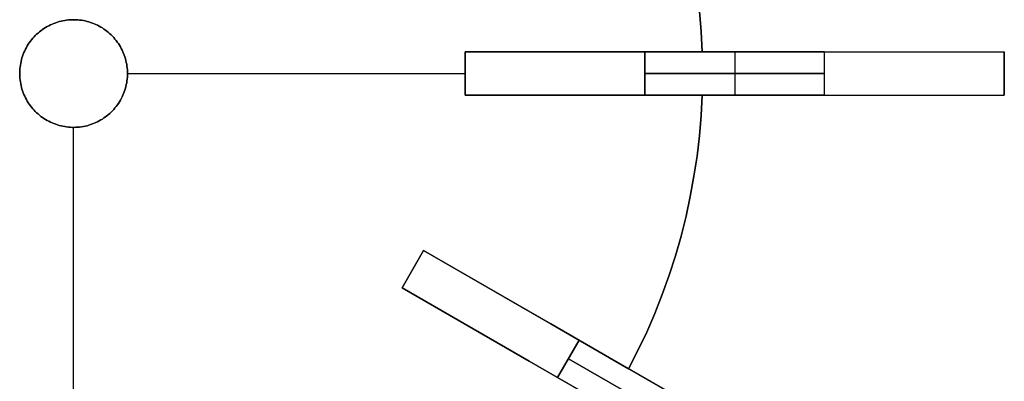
# Model space of a CAD drawing. Header units: millimetres. Extents: x 161 to 3923, y -487 to 1291.
# Tile 38 of 40: x 3649 to 3923, y 946 to 1047. Entities that reach past the tile are written whole.
import ezdxf

# ---------------------------------------------------------------- set-up
doc = ezdxf.new("R2010")
doc.units = ezdxf.units.MM
doc.layers.add('Predeterminada', color=7, linetype='Continuous')

msp = doc.modelspace()

# ---------------------------------------------------------------- linework, layer by layer
at = {"layer": 'Predeterminada', "color": 254, "true_color": 0xf3e5b7}
for points in [[(3818.54, 1114.24), (3821.13, 1109.18), (3823.56, 1104.03), (3825.82, 1098.81), (3827.9, 1093.52), (3829.81, 1088.17), (3831.55, 1082.75), (3833.11, 1077.28), (3834.5, 1071.77), (3835.7, 1066.21), (3836.72, 1060.61), (3837.56, 1054.99), (3838.21, 1049.34), (3838.69, 1043.67), (3838.97, 1037.99)], [(3838.97, 1037.99), (3838.69, 1043.67), (3838.21, 1049.34), (3837.56, 1054.99), (3836.72, 1060.61), (3835.7, 1066.21), (3834.5, 1071.77), (3833.11, 1077.28), (3831.55, 1082.75), (3829.81, 1088.17), (3827.9, 1093.52), (3825.82, 1098.81), (3823.56, 1104.03), (3821.13, 1109.18), (3818.54, 1114.24)], [(3818.54, 1114.24), (3821.13, 1109.18), (3823.56, 1104.03), (3825.82, 1098.81), (3827.9, 1093.52), (3829.81, 1088.17), (3831.55, 1082.75), (3833.11, 1077.28), (3834.5, 1071.77), (3835.7, 1066.21), (3836.72, 1060.61), (3837.56, 1054.99), (3838.21, 1049.34), (3838.69, 1043.67), (3838.97, 1037.99)], [(3773.08, 1037.99), (3773.08, 1025.99)], [(3773.08, 1025.99), (3773.08, 1037.99)], [(3773.08, 1037.99), (3773.08, 1025.99)], [(3773.08, 1037.99), (3773.08, 1025.99)], [(3813.96, 1037.99), (3773.08, 1037.99)], [(3773.08, 1037.99), (3813.96, 1037.99)], [(3773.08, 1037.99), (3773.08, 1025.99)], [(3773.08, 1037.99), (3773.08, 1025.99)], [(3773.08, 1037.99), (3923.08, 1037.99)], [(3838.97, 1037.99), (3813.96, 1037.99)], [(3813.96, 1037.99), (3838.97, 1037.99)], [(3873.08, 1037.99), (3823.08, 1037.99)], [(3823.08, 1037.99), (3873.08, 1037.99)], [(3823.08, 1037.99), (3823.08, 1025.99)], [(3823.08, 1025.99), (3823.08, 1037.99)], [(3848.08, 1037.99), (3848.08, 1025.99)], [(3848.08, 1037.99), (3848.08, 1025.99)], [(3873.08, 1025.99), (3873.08, 1037.99)], [(3873.08, 1025.99), (3873.08, 1037.99)], [(3923.08, 1025.99), (3923.08, 1037.99)], [(3923.08, 1025.99), (3923.08, 1037.99)], [(3923.08, 1037.99), (3923.08, 1025.99)], [(3679.08, 1031.99), (3773.08, 1031.99)], [(3679.08, 1031.99), (3773.08, 1031.99)], [(3873.08, 1031.99), (3823.08, 1031.99)], [(3823.08, 1031.99), (3873.08, 1031.99)], [(3773.08, 1025.99), (3813.96, 1025.99)], [(3813.96, 1025.99), (3773.08, 1025.99)], [(3773.08, 1025.99), (3923.08, 1025.99)], [(3813.96, 1025.99), (3838.97, 1025.99)], [(3838.97, 1025.99), (3813.96, 1025.99)], [(3838.97, 1025.99), (3838.69, 1020.31), (3838.21, 1014.64), (3837.56, 1008.99), (3836.72, 1003.37), (3835.7, 997.77), (3834.5, 992.21), (3833.11, 986.7), (3831.55, 981.23), (3829.81, 975.81), (3827.9, 970.46), (3825.82, 965.16), (3823.56, 959.94), (3821.13, 954.8), (3818.54, 949.74)], [(3818.54, 949.74), (3821.13, 954.8), (3823.56, 959.94), (3825.82, 965.16), (3827.9, 970.46), (3829.81, 975.81), (3831.55, 981.23), (3833.11, 986.7), (3834.5, 992.21), (3835.7, 997.77), (3836.72, 1003.37), (3837.56, 1008.99), (3838.21, 1014.64), (3838.69, 1020.31), (3838.97, 1025.99)], [(3838.97, 1025.99), (3838.69, 1020.31), (3838.21, 1014.64), (3837.56, 1008.99), (3836.72, 1003.37), (3835.7, 997.77), (3834.5, 992.21), (3833.11, 986.7), (3831.55, 981.23), (3829.81, 975.81), (3827.9, 970.46), (3825.82, 965.16), (3823.56, 959.94), (3821.13, 954.8), (3818.54, 949.74)], [(3823.08, 1025.99), (3873.08, 1025.99)], [(3873.08, 1025.99), (3823.08, 1025.99)], [(3664.08, 922.99), (3664.08, 1016.99)], [(3664.08, 922.99), (3664.08, 1016.99)], [(3761.47, 982.69), (3755.47, 972.29)], [(3761.47, 982.69), (3755.47, 972.29)], [(3761.47, 982.69), (3755.47, 972.29)], [(3755.47, 972.29), (3761.47, 982.69)], [(3761.47, 982.69), (3755.47, 972.29)], [(3761.47, 982.69), (3755.47, 972.29)], [(3796.88, 962.25), (3761.47, 982.69)], [(3761.47, 982.69), (3796.88, 962.25)], [(3761.47, 982.69), (3891.38, 907.69)], [(3755.47, 972.29), (3790.88, 951.85)], [(3790.88, 951.85), (3755.47, 972.29)], [(3755.47, 972.29), (3885.38, 897.29)], [(3818.54, 949.74), (3796.88, 962.25)], [(3796.88, 962.25), (3818.54, 949.74)], [(3804.77, 957.69), (3798.77, 947.29)], [(3798.77, 947.29), (3804.77, 957.69)], [(3848.08, 932.69), (3804.77, 957.69)], [(3804.77, 957.69), (3848.08, 932.69)], [(3790.88, 951.85), (3812.54, 939.34)], [(3812.54, 939.34), (3790.88, 951.85)], [(3845.08, 927.49), (3801.77, 952.49)], [(3801.77, 952.49), (3845.08, 927.49)], [(3798.77, 947.29), (3842.08, 922.29)], [(3842.08, 922.29), (3798.77, 947.29)]]:
    msp.add_lwpolyline(points, dxfattribs=at)
for points in [[(3679.08, 1031.99), (3679.07, 1032.51), (3679.04, 1033.03), (3678.99, 1033.55), (3678.93, 1034.07), (3678.85, 1034.58), (3678.75, 1035.09), (3678.64, 1035.6), (3678.5, 1036.1), (3678.35, 1036.6), (3678.18, 1037.09), (3678, 1037.58), (3677.79, 1038.06), (3677.57, 1038.53), (3677.34, 1039), (3677.09, 1039.45), (3676.82, 1039.9), (3676.54, 1040.34), (3676.24, 1040.76), (3675.93, 1041.18), (3675.6, 1041.59), (3675.26, 1041.98), (3674.91, 1042.36), (3674.54, 1042.73), (3674.16, 1043.09), (3673.77, 1043.43), (3673.37, 1043.76), (3672.96, 1044.08), (3672.53, 1044.38), (3672.1, 1044.67), (3671.65, 1044.94), (3671.2, 1045.19), (3670.73, 1045.43), (3670.26, 1045.65), (3669.79, 1045.86), (3669.3, 1046.05), (3668.81, 1046.22), (3668.31, 1046.38), (3667.81, 1046.52), (3667.31, 1046.64), (3666.79, 1046.74), (3666.28, 1046.83), (3665.76, 1046.89), (3665.25, 1046.94), (3664.73, 1046.98), (3664.21, 1046.99), (3663.69, 1046.98), (3663.17, 1046.96), (3662.65, 1046.92), (3662.13, 1046.86), (3661.61, 1046.79), (3661.1, 1046.69), (3660.59, 1046.58), (3660.09, 1046.45), (3659.59, 1046.3), (3659.1, 1046.14), (3658.61, 1045.96), (3658.13, 1045.76), (3657.65, 1045.54), (3657.19, 1045.31), (3656.73, 1045.07), (3656.28, 1044.8), (3655.84, 1044.52), (3655.41, 1044.23), (3654.99, 1043.92), (3654.58, 1043.6), (3654.18, 1043.26), (3653.8, 1042.91), (3653.42, 1042.55), (3653.06, 1042.17), (3652.72, 1041.79), (3652.38, 1041.39), (3652.06, 1040.97), (3651.76, 1040.55), (3651.47, 1040.12), (3651.2, 1039.68), (3650.94, 1039.22), (3650.69, 1038.76), (3650.47, 1038.3), (3650.26, 1037.82), (3650.06, 1037.34), (3649.88, 1036.85), (3649.72, 1036.35), (3649.58, 1035.85), (3649.46, 1035.35), (3649.35, 1034.84), (3649.26, 1034.32), (3649.19, 1033.81), (3649.13, 1033.29), (3649.1, 1032.77), (3649.08, 1032.25), (3649.08, 1031.73), (3649.1, 1031.21), (3649.13, 1030.69), (3649.19, 1030.17), (3649.26, 1029.66), (3649.35, 1029.14), (3649.46, 1028.63), (3649.58, 1028.13), (3649.72, 1027.63), (3649.88, 1027.13), (3650.06, 1026.64), (3650.26, 1026.16), (3650.47, 1025.68), (3650.69, 1025.21), (3650.94, 1024.75), (3651.2, 1024.3), (3651.47, 1023.86), (3651.76, 1023.43), (3652.06, 1023), (3652.38, 1022.59), (3652.72, 1022.19), (3653.06, 1021.8), (3653.42, 1021.43), (3653.8, 1021.07), (3654.18, 1020.72), (3654.58, 1020.38), (3654.99, 1020.06), (3655.41, 1019.75), (3655.84, 1019.45), (3656.28, 1019.18), (3656.73, 1018.91), (3657.19, 1018.67), (3657.65, 1018.43), (3658.13, 1018.22), (3658.61, 1018.02), (3659.1, 1017.84), (3659.59, 1017.68), (3660.09, 1017.53), (3660.59, 1017.4), (3661.1, 1017.29), (3661.61, 1017.19), (3662.13, 1017.12), (3662.65, 1017.06), (3663.17, 1017.02), (3663.69, 1016.99), (3664.21, 1016.99), (3664.73, 1017), (3665.25, 1017.03), (3665.76, 1017.08), (3666.28, 1017.15), (3666.79, 1017.24), (3667.31, 1017.34), (3667.81, 1017.46), (3668.31, 1017.6), (3668.81, 1017.76), (3669.3, 1017.93), (3669.79, 1018.12), (3670.26, 1018.33), (3670.73, 1018.55), (3671.2, 1018.79), (3671.65, 1019.04), (3672.1, 1019.31), (3672.53, 1019.6), (3672.96, 1019.9), (3673.37, 1020.22), (3673.77, 1020.55), (3674.16, 1020.89), (3674.54, 1021.25), (3674.91, 1021.62), (3675.26, 1022), (3675.6, 1022.39), (3675.93, 1022.8), (3676.24, 1023.21), (3676.54, 1023.64), (3676.82, 1024.08), (3677.09, 1024.53), (3677.34, 1024.98), (3677.57, 1025.45), (3677.79, 1025.92), (3678, 1026.4), (3678.18, 1026.89), (3678.35, 1027.38), (3678.5, 1027.88), (3678.64, 1028.38), (3678.75, 1028.89), (3678.85, 1029.4), (3678.93, 1029.91), (3678.99, 1030.43), (3679.04, 1030.95), (3679.07, 1031.47)], [(3679.08, 1031.99), (3679.07, 1031.47), (3679.04, 1030.95), (3678.99, 1030.43), (3678.93, 1029.91), (3678.85, 1029.4), (3678.75, 1028.89), (3678.64, 1028.38), (3678.5, 1027.88), (3678.35, 1027.38), (3678.18, 1026.89), (3678, 1026.4), (3677.79, 1025.92), (3677.57, 1025.45), (3677.34, 1024.98), (3677.09, 1024.53), (3676.82, 1024.08), (3676.54, 1023.64), (3676.24, 1023.21), (3675.93, 1022.8), (3675.6, 1022.39), (3675.26, 1022), (3674.91, 1021.62), (3674.54, 1021.25), (3674.16, 1020.89), (3673.77, 1020.55), (3673.37, 1020.22), (3672.96, 1019.9), (3672.53, 1019.6), (3672.1, 1019.31), (3671.65, 1019.04), (3671.2, 1018.79), (3670.73, 1018.55), (3670.26, 1018.33), (3669.79, 1018.12), (3669.3, 1017.93), (3668.81, 1017.76), (3668.31, 1017.6), (3667.81, 1017.46), (3667.31, 1017.34), (3666.79, 1017.24), (3666.28, 1017.15), (3665.76, 1017.08), (3665.25, 1017.03), (3664.73, 1017), (3664.21, 1016.99), (3663.69, 1016.99), (3663.17, 1017.02), (3662.65, 1017.06), (3662.13, 1017.12), (3661.61, 1017.19), (3661.1, 1017.29), (3660.59, 1017.4), (3660.09, 1017.53), (3659.59, 1017.68), (3659.1, 1017.84), (3658.61, 1018.02), (3658.13, 1018.22), (3657.65, 1018.43), (3657.19, 1018.67), (3656.73, 1018.91), (3656.28, 1019.18), (3655.84, 1019.45), (3655.41, 1019.75), (3654.99, 1020.06), (3654.58, 1020.38), (3654.18, 1020.72), (3653.8, 1021.07), (3653.42, 1021.43), (3653.06, 1021.8), (3652.72, 1022.19), (3652.38, 1022.59), (3652.06, 1023), (3651.76, 1023.43), (3651.47, 1023.86), (3651.2, 1024.3), (3650.94, 1024.75), (3650.69, 1025.21), (3650.47, 1025.68), (3650.26, 1026.16), (3650.06, 1026.64), (3649.88, 1027.13), (3649.72, 1027.63), (3649.58, 1028.13), (3649.46, 1028.63), (3649.35, 1029.14), (3649.26, 1029.66), (3649.19, 1030.17), (3649.13, 1030.69), (3649.1, 1031.21), (3649.08, 1031.73), (3649.08, 1032.25), (3649.1, 1032.77), (3649.13, 1033.29), (3649.19, 1033.81), (3649.26, 1034.32), (3649.35, 1034.84), (3649.46, 1035.35), (3649.58, 1035.85), (3649.72, 1036.35), (3649.88, 1036.85), (3650.06, 1037.34), (3650.26, 1037.82), (3650.47, 1038.3), (3650.69, 1038.76), (3650.94, 1039.22), (3651.2, 1039.68), (3651.47, 1040.12), (3651.76, 1040.55), (3652.06, 1040.97), (3652.38, 1041.39), (3652.72, 1041.79), (3653.06, 1042.17), (3653.42, 1042.55), (3653.8, 1042.91), (3654.18, 1043.26), (3654.58, 1043.6), (3654.99, 1043.92), (3655.41, 1044.23), (3655.84, 1044.52), (3656.28, 1044.8), (3656.73, 1045.07), (3657.19, 1045.31), (3657.65, 1045.54), (3658.13, 1045.76), (3658.61, 1045.96), (3659.1, 1046.14), (3659.59, 1046.3), (3660.09, 1046.45), (3660.59, 1046.58), (3661.1, 1046.69), (3661.61, 1046.79), (3662.13, 1046.86), (3662.65, 1046.92), (3663.17, 1046.96), (3663.69, 1046.98), (3664.21, 1046.99), (3664.73, 1046.98), (3665.25, 1046.94), (3665.76, 1046.89), (3666.28, 1046.83), (3666.79, 1046.74), (3667.31, 1046.64), (3667.81, 1046.52), (3668.31, 1046.38), (3668.81, 1046.22), (3669.3, 1046.05), (3669.79, 1045.86), (3670.26, 1045.65), (3670.73, 1045.43), (3671.2, 1045.19), (3671.65, 1044.94), (3672.1, 1044.67), (3672.53, 1044.38), (3672.96, 1044.08), (3673.37, 1043.76), (3673.77, 1043.43), (3674.16, 1043.09), (3674.54, 1042.73), (3674.91, 1042.36), (3675.26, 1041.98), (3675.6, 1041.59), (3675.93, 1041.18), (3676.24, 1040.76), (3676.54, 1040.34), (3676.82, 1039.9), (3677.09, 1039.45), (3677.34, 1039), (3677.57, 1038.53), (3677.79, 1038.06), (3678, 1037.58), (3678.18, 1037.09), (3678.35, 1036.6), (3678.5, 1036.1), (3678.64, 1035.6), (3678.75, 1035.09), (3678.85, 1034.58), (3678.93, 1034.07), (3678.99, 1033.55), (3679.04, 1033.03), (3679.07, 1032.51)], [(3679.08, 1031.99), (3679.07, 1031.47), (3679.04, 1030.95), (3678.99, 1030.43), (3678.93, 1029.91), (3678.85, 1029.4), (3678.75, 1028.89), (3678.64, 1028.38), (3678.5, 1027.88), (3678.35, 1027.38), (3678.18, 1026.89), (3678, 1026.4), (3677.79, 1025.92), (3677.57, 1025.45), (3677.34, 1024.98), (3677.09, 1024.53), (3676.82, 1024.08), (3676.54, 1023.64), (3676.24, 1023.21), (3675.93, 1022.8), (3675.6, 1022.39), (3675.26, 1022), (3674.91, 1021.62), (3674.54, 1021.25), (3674.16, 1020.89), (3673.77, 1020.55), (3673.37, 1020.22), (3672.96, 1019.9), (3672.53, 1019.6), (3672.1, 1019.31), (3671.65, 1019.04), (3671.2, 1018.79), (3670.73, 1018.55), (3670.26, 1018.33), (3669.79, 1018.12), (3669.3, 1017.93), (3668.81, 1017.76), (3668.31, 1017.6), (3667.81, 1017.46), (3667.31, 1017.34), (3666.79, 1017.24), (3666.28, 1017.15), (3665.76, 1017.08), (3665.25, 1017.03), (3664.73, 1017), (3664.21, 1016.99), (3663.69, 1016.99), (3663.17, 1017.02), (3662.65, 1017.06), (3662.13, 1017.12), (3661.61, 1017.19), (3661.1, 1017.29), (3660.59, 1017.4), (3660.09, 1017.53), (3659.59, 1017.68), (3659.1, 1017.84), (3658.61, 1018.02), (3658.13, 1018.22), (3657.65, 1018.43), (3657.19, 1018.67), (3656.73, 1018.91), (3656.28, 1019.18), (3655.84, 1019.45), (3655.41, 1019.75), (3654.99, 1020.06), (3654.58, 1020.38), (3654.18, 1020.72), (3653.8, 1021.07), (3653.42, 1021.43), (3653.06, 1021.8), (3652.72, 1022.19), (3652.38, 1022.59), (3652.06, 1023), (3651.76, 1023.43), (3651.47, 1023.86), (3651.2, 1024.3), (3650.94, 1024.75), (3650.69, 1025.21), (3650.47, 1025.68), (3650.26, 1026.16), (3650.06, 1026.64), (3649.88, 1027.13), (3649.72, 1027.63), (3649.58, 1028.13), (3649.46, 1028.63), (3649.35, 1029.14), (3649.26, 1029.66), (3649.19, 1030.17), (3649.13, 1030.69), (3649.1, 1031.21), (3649.08, 1031.73), (3649.08, 1032.25), (3649.1, 1032.77), (3649.13, 1033.29), (3649.19, 1033.81), (3649.26, 1034.32), (3649.35, 1034.84), (3649.46, 1035.35), (3649.58, 1035.85), (3649.72, 1036.35), (3649.88, 1036.85), (3650.06, 1037.34), (3650.26, 1037.82), (3650.47, 1038.3), (3650.69, 1038.76), (3650.94, 1039.22), (3651.2, 1039.68), (3651.47, 1040.12), (3651.76, 1040.55), (3652.06, 1040.97), (3652.38, 1041.39), (3652.72, 1041.79), (3653.06, 1042.17), (3653.42, 1042.55), (3653.8, 1042.91), (3654.18, 1043.26), (3654.58, 1043.6), (3654.99, 1043.92), (3655.41, 1044.23), (3655.84, 1044.52), (3656.28, 1044.8), (3656.73, 1045.07), (3657.19, 1045.31), (3657.65, 1045.54), (3658.13, 1045.76), (3658.61, 1045.96), (3659.1, 1046.14), (3659.59, 1046.3), (3660.09, 1046.45), (3660.59, 1046.58), (3661.1, 1046.69), (3661.61, 1046.79), (3662.13, 1046.86), (3662.65, 1046.92), (3663.17, 1046.96), (3663.69, 1046.98), (3664.21, 1046.99), (3664.73, 1046.98), (3665.25, 1046.94), (3665.76, 1046.89), (3666.28, 1046.83), (3666.79, 1046.74), (3667.31, 1046.64), (3667.81, 1046.52), (3668.31, 1046.38), (3668.81, 1046.22), (3669.3, 1046.05), (3669.79, 1045.86), (3670.26, 1045.65), (3670.73, 1045.43), (3671.2, 1045.19), (3671.65, 1044.94), (3672.1, 1044.67), (3672.53, 1044.38), (3672.96, 1044.08), (3673.37, 1043.76), (3673.77, 1043.43), (3674.16, 1043.09), (3674.54, 1042.73), (3674.91, 1042.36), (3675.26, 1041.98), (3675.6, 1041.59), (3675.93, 1041.18), (3676.24, 1040.76), (3676.54, 1040.34), (3676.82, 1039.9), (3677.09, 1039.45), (3677.34, 1039), (3677.57, 1038.53), (3677.79, 1038.06), (3678, 1037.58), (3678.18, 1037.09), (3678.35, 1036.6), (3678.5, 1036.1), (3678.64, 1035.6), (3678.75, 1035.09), (3678.85, 1034.58), (3678.93, 1034.07), (3678.99, 1033.55), (3679.04, 1033.03), (3679.07, 1032.51)]]:
    msp.add_lwpolyline(points, close=True, dxfattribs=at)
at = {"layer": 'Predeterminada', "color": 254, "true_color": 0xf3e5b7, "extrusion": (1, 0, 0)}
for points in [[(1037.99, 247.78), (1037.99, -30.22)], [(1037.99, 319.78), (1037.99, 259.78)], [(1037.99, 247.78), (1037.99, 259.78)], [(1037.99, -80.22), (1037.99, 369.78)], [(1037.99, -30.22), (1037.99, 319.78)], [(1031.99, 259.78), (1031.99, 247.78)], [(1031.99, 247.78), (1031.99, -30.22)], [(1031.99, 319.78), (1031.99, 259.78)], [(1031.99, -30.22), (1031.99, 319.78)], [(1025.99, 247.78), (1025.99, -30.22)], [(1025.99, 319.78), (1025.99, 259.78)], [(1025.99, 247.78), (1025.99, 259.78)], [(1025.99, -80.22), (1025.99, 369.78)], [(1025.99, -30.22), (1025.99, 319.78)], [(1016.99, 259.78), (1016.99, 247.78)], [(982.69, 247.78), (982.69, -5.22)], [(982.69, 344.78), (982.69, 259.78)], [(977.49, 247.78), (977.49, -5.22)], [(977.49, 344.78), (977.49, 259.78)], [(972.29, 247.78), (972.29, -5.22)], [(972.29, 344.78), (972.29, 259.78)], [(949.74, 247.78), (949.74, 259.78)]]:
    msp.add_lwpolyline(points, dxfattribs=at)
at = {"layer": 'Predeterminada', "color": 254, "true_color": 0xf3e5b7, "extrusion": (0, 1, 0)}
for points in [[(-3773.08, -30.22), (-3773.11, -31.93), (-3773.19, -33.63), (-3773.34, -35.33), (-3773.54, -37.03), (-3773.8, -38.72), (-3774.12, -40.39), (-3774.5, -42.06), (-3774.93, -43.71), (-3775.42, -45.35), (-3775.96, -46.97), (-3776.56, -48.56), (-3777.22, -50.14), (-3777.92, -51.7), (-3778.68, -53.22), (-3779.49, -54.73), (-3780.36, -56.2), (-3781.27, -57.64), (-3782.23, -59.06), (-3783.24, -60.43), (-3784.29, -61.78), (-3785.39, -63.08), (-3786.53, -64.35), (-3787.72, -65.58), (-3788.95, -66.76), (-3790.22, -67.91), (-3791.52, -69.01), (-3792.86, -70.06), (-3794.24, -71.07), (-3795.65, -72.03), (-3797.1, -72.94), (-3798.57, -73.8), (-3800.07, -74.62), (-3801.6, -75.38), (-3803.16, -76.08), (-3804.73, -76.74), (-3806.33, -77.33), (-3807.95, -77.88), (-3809.59, -78.37), (-3811.24, -78.8), (-3812.9, -79.18), (-3814.58, -79.49), (-3816.27, -79.76), (-3817.96, -79.96), (-3819.66, -80.11), (-3821.37, -80.19), (-3823.08, -80.22)], [(-3823.08, 369.78), (-3821.37, 369.75), (-3819.66, 369.66), (-3817.96, 369.52), (-3816.27, 369.31), (-3814.58, 369.05), (-3812.9, 368.73), (-3811.24, 368.36), (-3809.59, 367.92), (-3807.95, 367.44), (-3806.33, 366.89), (-3804.73, 366.29), (-3803.16, 365.64), (-3801.6, 364.93), (-3800.07, 364.17), (-3798.57, 363.36), (-3797.1, 362.5), (-3795.65, 361.59), (-3794.24, 360.63), (-3792.86, 359.62), (-3791.52, 358.56), (-3790.22, 357.46), (-3788.95, 356.32), (-3787.72, 355.13), (-3786.53, 353.91), (-3785.39, 352.64), (-3784.29, 351.33), (-3783.24, 349.99), (-3782.23, 348.61), (-3781.27, 347.2), (-3780.36, 345.76), (-3779.49, 344.28), (-3778.68, 342.78), (-3777.92, 341.25), (-3777.22, 339.7), (-3776.56, 338.12), (-3775.96, 336.52), (-3775.42, 334.9), (-3774.93, 333.27), (-3774.5, 331.62), (-3774.12, 329.95), (-3773.8, 328.27), (-3773.54, 326.59), (-3773.34, 324.89), (-3773.19, 323.19), (-3773.11, 321.49), (-3773.08, 319.78)], [(-3923.08, 319.78), (-3923.05, 321.49), (-3922.96, 323.19), (-3922.81, 324.89), (-3922.61, 326.59), (-3922.35, 328.27), (-3922.03, 329.95), (-3921.65, 331.62), (-3921.22, 333.27), (-3920.73, 334.9), (-3920.19, 336.52), (-3919.59, 338.12), (-3918.94, 339.7), (-3918.23, 341.25), (-3917.47, 342.78), (-3916.66, 344.28), (-3915.8, 345.76), (-3914.89, 347.2), (-3913.92, 348.61), (-3912.92, 349.99), (-3911.86, 351.33), (-3910.76, 352.64), (-3909.62, 353.91), (-3908.43, 355.13), (-3907.2, 356.32), (-3905.94, 357.46), (-3904.63, 358.56), (-3903.29, 359.62), (-3901.91, 360.63), (-3900.5, 361.59), (-3899.06, 362.5), (-3897.58, 363.36), (-3896.08, 364.17), (-3894.55, 364.93), (-3893, 365.64), (-3891.42, 366.29), (-3889.82, 366.89), (-3888.2, 367.44), (-3886.57, 367.92), (-3884.91, 368.36), (-3883.25, 368.73), (-3881.57, 369.05), (-3879.88, 369.31), (-3878.19, 369.52), (-3876.49, 369.66), (-3874.78, 369.75), (-3873.08, 369.78)], [(-3873.08, -80.22), (-3874.78, -80.19), (-3876.49, -80.11), (-3878.19, -79.96), (-3879.88, -79.76), (-3881.57, -79.49), (-3883.25, -79.18), (-3884.91, -78.8), (-3886.57, -78.37), (-3888.2, -77.88), (-3889.82, -77.33), (-3891.42, -76.74), (-3893, -76.08), (-3894.55, -75.38), (-3896.08, -74.62), (-3897.58, -73.8), (-3899.06, -72.94), (-3900.5, -72.03), (-3901.91, -71.07), (-3903.29, -70.06), (-3904.63, -69.01), (-3905.94, -67.91), (-3907.2, -66.76), (-3908.43, -65.58), (-3909.62, -64.35), (-3910.76, -63.08), (-3911.86, -61.78), (-3912.92, -60.43), (-3913.92, -59.06), (-3914.89, -57.64), (-3915.8, -56.2), (-3916.66, -54.73), (-3917.47, -53.22), (-3918.23, -51.7), (-3918.94, -50.14), (-3919.59, -48.56), (-3920.19, -46.97), (-3920.73, -45.35), (-3921.22, -43.71), (-3921.65, -42.06), (-3922.03, -40.39), (-3922.35, -38.72), (-3922.61, -37.03), (-3922.81, -35.33), (-3922.96, -33.63), (-3923.05, -31.93), (-3923.08, -30.22)], [(-3773.08, -30.22), (-3773.11, -31.93), (-3773.19, -33.63), (-3773.34, -35.33), (-3773.54, -37.03), (-3773.8, -38.72), (-3774.12, -40.39), (-3774.5, -42.06), (-3774.93, -43.71), (-3775.42, -45.35), (-3775.96, -46.97), (-3776.56, -48.56), (-3777.22, -50.14), (-3777.92, -51.7), (-3778.68, -53.22), (-3779.49, -54.73), (-3780.36, -56.2), (-3781.27, -57.64), (-3782.23, -59.06), (-3783.24, -60.43), (-3784.29, -61.78), (-3785.39, -63.08), (-3786.53, -64.35), (-3787.72, -65.58), (-3788.95, -66.76), (-3790.22, -67.91), (-3791.52, -69.01), (-3792.86, -70.06), (-3794.24, -71.07), (-3795.65, -72.03), (-3797.1, -72.94), (-3798.57, -73.8), (-3800.07, -74.62), (-3801.6, -75.38), (-3803.16, -76.08), (-3804.73, -76.74), (-3806.33, -77.33), (-3807.95, -77.88), (-3809.59, -78.37), (-3811.24, -78.8), (-3812.9, -79.18), (-3814.58, -79.49), (-3816.27, -79.76), (-3817.96, -79.96), (-3819.66, -80.11), (-3821.37, -80.19), (-3823.08, -80.22)], [(-3823.08, 369.78), (-3821.37, 369.75), (-3819.66, 369.66), (-3817.96, 369.52), (-3816.27, 369.31), (-3814.58, 369.05), (-3812.9, 368.73), (-3811.24, 368.36), (-3809.59, 367.92), (-3807.95, 367.44), (-3806.33, 366.89), (-3804.73, 366.29), (-3803.16, 365.64), (-3801.6, 364.93), (-3800.07, 364.17), (-3798.57, 363.36), (-3797.1, 362.5), (-3795.65, 361.59), (-3794.24, 360.63), (-3792.86, 359.62), (-3791.52, 358.56), (-3790.22, 357.46), (-3788.95, 356.32), (-3787.72, 355.13), (-3786.53, 353.91), (-3785.39, 352.64), (-3784.29, 351.33), (-3783.24, 349.99), (-3782.23, 348.61), (-3781.27, 347.2), (-3780.36, 345.76), (-3779.49, 344.28), (-3778.68, 342.78), (-3777.92, 341.25), (-3777.22, 339.7), (-3776.56, 338.12), (-3775.96, 336.52), (-3775.42, 334.9), (-3774.93, 333.27), (-3774.5, 331.62), (-3774.12, 329.95), (-3773.8, 328.27), (-3773.54, 326.59), (-3773.34, 324.89), (-3773.19, 323.19), (-3773.11, 321.49), (-3773.08, 319.78)], [(-3923.08, 319.78), (-3923.05, 321.49), (-3922.96, 323.19), (-3922.81, 324.89), (-3922.61, 326.59), (-3922.35, 328.27), (-3922.03, 329.95), (-3921.65, 331.62), (-3921.22, 333.27), (-3920.73, 334.9), (-3920.19, 336.52), (-3919.59, 338.12), (-3918.94, 339.7), (-3918.23, 341.25), (-3917.47, 342.78), (-3916.66, 344.28), (-3915.8, 345.76), (-3914.89, 347.2), (-3913.92, 348.61), (-3912.92, 349.99), (-3911.86, 351.33), (-3910.76, 352.64), (-3909.62, 353.91), (-3908.43, 355.13), (-3907.2, 356.32), (-3905.94, 357.46), (-3904.63, 358.56), (-3903.29, 359.62), (-3901.91, 360.63), (-3900.5, 361.59), (-3899.06, 362.5), (-3897.58, 363.36), (-3896.08, 364.17), (-3894.55, 364.93), (-3893, 365.64), (-3891.42, 366.29), (-3889.82, 366.89), (-3888.2, 367.44), (-3886.57, 367.92), (-3884.91, 368.36), (-3883.25, 368.73), (-3881.57, 369.05), (-3879.88, 369.31), (-3878.19, 369.52), (-3876.49, 369.66), (-3874.78, 369.75), (-3873.08, 369.78)], [(-3873.08, -80.22), (-3874.78, -80.19), (-3876.49, -80.11), (-3878.19, -79.96), (-3879.88, -79.76), (-3881.57, -79.49), (-3883.25, -79.18), (-3884.91, -78.8), (-3886.57, -78.37), (-3888.2, -77.88), (-3889.82, -77.33), (-3891.42, -76.74), (-3893, -76.08), (-3894.55, -75.38), (-3896.08, -74.62), (-3897.58, -73.8), (-3899.06, -72.94), (-3900.5, -72.03), (-3901.91, -71.07), (-3903.29, -70.06), (-3904.63, -69.01), (-3905.94, -67.91), (-3907.2, -66.76), (-3908.43, -65.58), (-3909.62, -64.35), (-3910.76, -63.08), (-3911.86, -61.78), (-3912.92, -60.43), (-3913.92, -59.06), (-3914.89, -57.64), (-3915.8, -56.2), (-3916.66, -54.73), (-3917.47, -53.22), (-3918.23, -51.7), (-3918.94, -50.14), (-3919.59, -48.56), (-3920.19, -46.97), (-3920.73, -45.35), (-3921.22, -43.71), (-3921.65, -42.06), (-3922.03, -40.39), (-3922.35, -38.72), (-3922.61, -37.03), (-3922.81, -35.33), (-3922.96, -33.63), (-3923.05, -31.93), (-3923.08, -30.22)], [(-3773.08, -30.22), (-3773.11, -31.93), (-3773.19, -33.63), (-3773.34, -35.33), (-3773.54, -37.03), (-3773.8, -38.72), (-3774.12, -40.39), (-3774.5, -42.06), (-3774.93, -43.71), (-3775.42, -45.35), (-3775.96, -46.97), (-3776.56, -48.56), (-3777.22, -50.14), (-3777.92, -51.7), (-3778.68, -53.22), (-3779.49, -54.73), (-3780.36, -56.2), (-3781.27, -57.64), (-3782.23, -59.06), (-3783.24, -60.43), (-3784.29, -61.78), (-3785.39, -63.08), (-3786.53, -64.35), (-3787.72, -65.58), (-3788.95, -66.76), (-3790.22, -67.91), (-3791.52, -69.01), (-3792.86, -70.06), (-3794.24, -71.07), (-3795.65, -72.03), (-3797.1, -72.94), (-3798.57, -73.8), (-3800.07, -74.62), (-3801.6, -75.38), (-3803.16, -76.08), (-3804.73, -76.74), (-3806.33, -77.33), (-3807.95, -77.88), (-3809.59, -78.37), (-3811.24, -78.8), (-3812.9, -79.18), (-3814.58, -79.49), (-3816.27, -79.76), (-3817.96, -79.96), (-3819.66, -80.11), (-3821.37, -80.19), (-3823.08, -80.22)], [(-3823.08, 369.78), (-3821.37, 369.75), (-3819.66, 369.66), (-3817.96, 369.52), (-3816.27, 369.31), (-3814.58, 369.05), (-3812.9, 368.73), (-3811.24, 368.36), (-3809.59, 367.92), (-3807.95, 367.44), (-3806.33, 366.89), (-3804.73, 366.29), (-3803.16, 365.64), (-3801.6, 364.93), (-3800.07, 364.17), (-3798.57, 363.36), (-3797.1, 362.5), (-3795.65, 361.59), (-3794.24, 360.63), (-3792.86, 359.62), (-3791.52, 358.56), (-3790.22, 357.46), (-3788.95, 356.32), (-3787.72, 355.13), (-3786.53, 353.91), (-3785.39, 352.64), (-3784.29, 351.33), (-3783.24, 349.99), (-3782.23, 348.61), (-3781.27, 347.2), (-3780.36, 345.76), (-3779.49, 344.28), (-3778.68, 342.78), (-3777.92, 341.25), (-3777.22, 339.7), (-3776.56, 338.12), (-3775.96, 336.52), (-3775.42, 334.9), (-3774.93, 333.27), (-3774.5, 331.62), (-3774.12, 329.95), (-3773.8, 328.27), (-3773.54, 326.59), (-3773.34, 324.89), (-3773.19, 323.19), (-3773.11, 321.49), (-3773.08, 319.78)], [(-3923.08, 319.78), (-3923.05, 321.49), (-3922.96, 323.19), (-3922.81, 324.89), (-3922.61, 326.59), (-3922.35, 328.27), (-3922.03, 329.95), (-3921.65, 331.62), (-3921.22, 333.27), (-3920.73, 334.9), (-3920.19, 336.52), (-3919.59, 338.12), (-3918.94, 339.7), (-3918.23, 341.25), (-3917.47, 342.78), (-3916.66, 344.28), (-3915.8, 345.76), (-3914.89, 347.2), (-3913.92, 348.61), (-3912.92, 349.99), (-3911.86, 351.33), (-3910.76, 352.64), (-3909.62, 353.91), (-3908.43, 355.13), (-3907.2, 356.32), (-3905.94, 357.46), (-3904.63, 358.56), (-3903.29, 359.62), (-3901.91, 360.63), (-3900.5, 361.59), (-3899.06, 362.5), (-3897.58, 363.36), (-3896.08, 364.17), (-3894.55, 364.93), (-3893, 365.64), (-3891.42, 366.29), (-3889.82, 366.89), (-3888.2, 367.44), (-3886.57, 367.92), (-3884.91, 368.36), (-3883.25, 368.73), (-3881.57, 369.05), (-3879.88, 369.31), (-3878.19, 369.52), (-3876.49, 369.66), (-3874.78, 369.75), (-3873.08, 369.78)], [(-3873.08, -80.22), (-3874.78, -80.19), (-3876.49, -80.11), (-3878.19, -79.96), (-3879.88, -79.76), (-3881.57, -79.49), (-3883.25, -79.18), (-3884.91, -78.8), (-3886.57, -78.37), (-3888.2, -77.88), (-3889.82, -77.33), (-3891.42, -76.74), (-3893, -76.08), (-3894.55, -75.38), (-3896.08, -74.62), (-3897.58, -73.8), (-3899.06, -72.94), (-3900.5, -72.03), (-3901.91, -71.07), (-3903.29, -70.06), (-3904.63, -69.01), (-3905.94, -67.91), (-3907.2, -66.76), (-3908.43, -65.58), (-3909.62, -64.35), (-3910.76, -63.08), (-3911.86, -61.78), (-3912.92, -60.43), (-3913.92, -59.06), (-3914.89, -57.64), (-3915.8, -56.2), (-3916.66, -54.73), (-3917.47, -53.22), (-3918.23, -51.7), (-3918.94, -50.14), (-3919.59, -48.56), (-3920.19, -46.97), (-3920.73, -45.35), (-3921.22, -43.71), (-3921.65, -42.06), (-3922.03, -40.39), (-3922.35, -38.72), (-3922.61, -37.03), (-3922.81, -35.33), (-3922.96, -33.63), (-3923.05, -31.93), (-3923.08, -30.22)]]:
    msp.add_lwpolyline(points, dxfattribs=at)
at = {"layer": 'Predeterminada', "color": 254, "true_color": 0xf3e5b7, "extrusion": (0.5, 0.866025, -2.90682e-14)}
msp.add_lwpolyline([(-2766.19, -5.22), (-2766.22, -6.93), (-2766.31, -8.63), (-2766.45, -10.33), (-2766.65, -12.03), (-2766.92, -13.72), (-2767.23, -15.39), (-2767.61, -17.06), (-2768.04, -18.71), (-2768.53, -20.35), (-2769.08, -21.97), (-2769.67, -23.56), (-2770.33, -25.14), (-2771.03, -26.7), (-2771.79, -28.22), (-2772.61, -29.73), (-2773.47, -31.2), (-2774.38, -32.64), (-2775.34, -34.06), (-2776.35, -35.43), (-2777.4, -36.78), (-2778.5, -38.08), (-2779.65, -39.35), (-2780.83, -40.58), (-2782.06, -41.76), (-2783.33, -42.91), (-2784.63, -44.01), (-2785.98, -45.06), (-2787.35, -46.07), (-2788.77, -47.03), (-2790.21, -47.94), (-2791.68, -48.8), (-2793.19, -49.62), (-2794.71, -50.38), (-2796.27, -51.08), (-2797.85, -51.74), (-2799.44, -52.33), (-2801.06, -52.88), (-2802.7, -53.37), (-2804.35, -53.8), (-2806.02, -54.18), (-2807.69, -54.49), (-2809.38, -54.76), (-2811.08, -54.96), (-2812.78, -55.11), (-2814.48, -55.19), (-2816.19, -55.22)], dxfattribs=at)
at = {"layer": 'Predeterminada', "color": 254, "true_color": 0xf3e5b7, "extrusion": (0.5, 0.866025, 2.37377e-14)}
msp.add_lwpolyline([(-2816.19, 394.78), (-2814.48, 394.75), (-2812.78, 394.66), (-2811.08, 394.52), (-2809.38, 394.31), (-2807.69, 394.05), (-2806.02, 393.73), (-2804.35, 393.36), (-2802.7, 392.92), (-2801.06, 392.44), (-2799.44, 391.89), (-2797.85, 391.29), (-2796.27, 390.64), (-2794.71, 389.93), (-2793.19, 389.17), (-2791.68, 388.36), (-2790.21, 387.5), (-2788.77, 386.59), (-2787.35, 385.63), (-2785.98, 384.62), (-2784.63, 383.56), (-2783.33, 382.46), (-2782.06, 381.32), (-2780.83, 380.13), (-2779.65, 378.91), (-2778.5, 377.64), (-2777.4, 376.33), (-2776.35, 374.99), (-2775.34, 373.61), (-2774.38, 372.2), (-2773.47, 370.76), (-2772.61, 369.28), (-2771.79, 367.78), (-2771.03, 366.25), (-2770.33, 364.7), (-2769.67, 363.12), (-2769.08, 361.52), (-2768.53, 359.9), (-2768.04, 358.27), (-2767.61, 356.62), (-2767.23, 354.95), (-2766.92, 353.27), (-2766.65, 351.59), (-2766.45, 349.89), (-2766.31, 348.19), (-2766.22, 346.49), (-2766.19, 344.78)], dxfattribs=at)
at = {"layer": 'Predeterminada', "color": 254, "true_color": 0xf3e5b7, "extrusion": (0.5, 0.866025, 2.966e-14)}
msp.add_lwpolyline([(-2766.19, -5.22), (-2766.22, -6.93), (-2766.31, -8.63), (-2766.45, -10.33), (-2766.65, -12.03), (-2766.92, -13.72), (-2767.23, -15.39), (-2767.61, -17.06), (-2768.04, -18.71), (-2768.53, -20.35), (-2769.08, -21.97), (-2769.67, -23.56), (-2770.33, -25.14), (-2771.03, -26.7), (-2771.79, -28.22), (-2772.61, -29.73), (-2773.47, -31.2), (-2774.38, -32.64), (-2775.34, -34.06), (-2776.35, -35.43), (-2777.4, -36.78), (-2778.5, -38.08), (-2779.65, -39.35), (-2780.83, -40.58), (-2782.06, -41.76), (-2783.33, -42.91), (-2784.63, -44.01), (-2785.98, -45.06), (-2787.35, -46.07), (-2788.77, -47.03), (-2790.21, -47.94), (-2791.68, -48.8), (-2793.19, -49.62), (-2794.71, -50.38), (-2796.27, -51.08), (-2797.85, -51.74), (-2799.44, -52.33), (-2801.06, -52.88), (-2802.7, -53.37), (-2804.35, -53.8), (-2806.02, -54.18), (-2807.69, -54.49), (-2809.38, -54.76), (-2811.08, -54.96), (-2812.78, -55.11), (-2814.48, -55.19), (-2816.19, -55.22)], dxfattribs=at)
at = {"layer": 'Predeterminada', "color": 254, "true_color": 0xf3e5b7, "extrusion": (0.5, 0.866025, 5.19298e-13)}
msp.add_lwpolyline([(-2816.19, 394.78), (-2814.48, 394.75), (-2812.78, 394.66), (-2811.08, 394.52), (-2809.38, 394.31), (-2807.69, 394.05), (-2806.02, 393.73), (-2804.35, 393.36), (-2802.7, 392.92), (-2801.06, 392.44), (-2799.44, 391.89), (-2797.85, 391.29), (-2796.27, 390.64), (-2794.71, 389.93), (-2793.19, 389.17), (-2791.68, 388.36), (-2790.21, 387.5), (-2788.77, 386.59), (-2787.35, 385.63), (-2785.98, 384.62), (-2784.63, 383.56), (-2783.33, 382.46), (-2782.06, 381.32), (-2780.83, 380.13), (-2779.65, 378.91), (-2778.5, 377.64), (-2777.4, 376.33), (-2776.35, 374.99), (-2775.34, 373.61), (-2774.38, 372.2), (-2773.47, 370.76), (-2772.61, 369.28), (-2771.79, 367.78), (-2771.03, 366.25), (-2770.33, 364.7), (-2769.67, 363.12), (-2769.08, 361.52), (-2768.53, 359.9), (-2768.04, 358.27), (-2767.61, 356.62), (-2767.23, 354.95), (-2766.92, 353.27), (-2766.65, 351.59), (-2766.45, 349.89), (-2766.31, 348.19), (-2766.22, 346.49), (-2766.19, 344.78)], dxfattribs=at)
at = {"layer": 'Predeterminada', "color": 254, "true_color": 0xf3e5b7, "extrusion": (0.5, 0.866025, -2.76963e-14)}
msp.add_lwpolyline([(-2766.19, -5.22), (-2766.22, -6.93), (-2766.31, -8.63), (-2766.45, -10.33), (-2766.65, -12.03), (-2766.92, -13.72), (-2767.23, -15.39), (-2767.61, -17.06), (-2768.04, -18.71), (-2768.53, -20.35), (-2769.08, -21.97), (-2769.67, -23.56), (-2770.33, -25.14), (-2771.03, -26.7), (-2771.79, -28.22), (-2772.61, -29.73), (-2773.47, -31.2), (-2774.38, -32.64), (-2775.34, -34.06), (-2776.35, -35.43), (-2777.4, -36.78), (-2778.5, -38.08), (-2779.65, -39.35), (-2780.83, -40.58), (-2782.06, -41.76), (-2783.33, -42.91), (-2784.63, -44.01), (-2785.98, -45.06), (-2787.35, -46.07), (-2788.77, -47.03), (-2790.21, -47.94), (-2791.68, -48.8), (-2793.19, -49.62), (-2794.71, -50.38), (-2796.27, -51.08), (-2797.85, -51.74), (-2799.44, -52.33), (-2801.06, -52.88), (-2802.7, -53.37), (-2804.35, -53.8), (-2806.02, -54.18), (-2807.69, -54.49), (-2809.38, -54.76), (-2811.08, -54.96), (-2812.78, -55.11), (-2814.48, -55.19), (-2816.19, -55.22)], dxfattribs=at)
at = {"layer": 'Predeterminada', "color": 254, "true_color": 0xf3e5b7, "extrusion": (0.5, 0.866025, 1.52017e-14)}
msp.add_lwpolyline([(-2816.19, 394.78), (-2814.48, 394.75), (-2812.78, 394.66), (-2811.08, 394.52), (-2809.38, 394.31), (-2807.69, 394.05), (-2806.02, 393.73), (-2804.35, 393.36), (-2802.7, 392.92), (-2801.06, 392.44), (-2799.44, 391.89), (-2797.85, 391.29), (-2796.27, 390.64), (-2794.71, 389.93), (-2793.19, 389.17), (-2791.68, 388.36), (-2790.21, 387.5), (-2788.77, 386.59), (-2787.35, 385.63), (-2785.98, 384.62), (-2784.63, 383.56), (-2783.33, 382.46), (-2782.06, 381.32), (-2780.83, 380.13), (-2779.65, 378.91), (-2778.5, 377.64), (-2777.4, 376.33), (-2776.35, 374.99), (-2775.34, 373.61), (-2774.38, 372.2), (-2773.47, 370.76), (-2772.61, 369.28), (-2771.79, 367.78), (-2771.03, 366.25), (-2770.33, 364.7), (-2769.67, 363.12), (-2769.08, 361.52), (-2768.53, 359.9), (-2768.04, 358.27), (-2767.61, 356.62), (-2767.23, 354.95), (-2766.92, 353.27), (-2766.65, 351.59), (-2766.45, 349.89), (-2766.31, 348.19), (-2766.22, 346.49), (-2766.19, 344.78)], dxfattribs=at)

doc.saveas('drawing.dxf')
